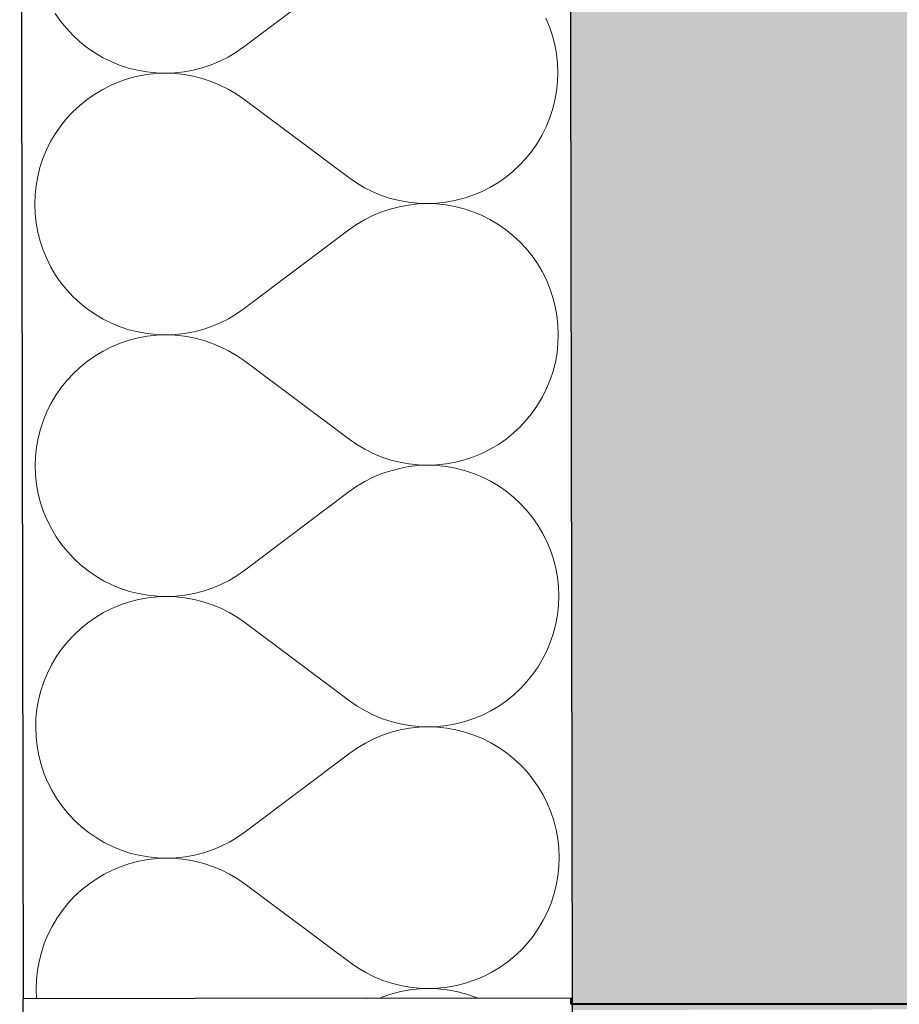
# Model space of a CAD drawing. Header units: millimetres. Extents: x -28761 to 4793, y -4271 to 20239.
# Tile 208 of 256: x -11147 to -10891, y 17538 to 17825. Entities that reach past the tile are written whole.
import ezdxf

# ---------------------------------------------------------------- set-up
doc = ezdxf.new("R2010")
doc.units = ezdxf.units.MM
doc.header["$MEASUREMENT"] = 0
doc.linetypes.add('Wipeout_Contour', pattern=[1000, 0, -1000])
for name, color, linetype in [('5._POHLED ZÁPADNÍ_1_Konstrukce - nenosné', 7, 'Continuous'), ('5._POHLED ZÁPADNÍ_1_Konstrukce - nosné', 7, 'Continuous'), ('5._POHLED ZÁPADNÍ_1_Nové_Konstrukce - nosné', 7, 'Continuous'), ('5._POHLED ZÁPADNÍ_1_Nové_Otvory – Okna', 7, 'Continuous'), ('5._POHLED ZÁPADNÍ_1_Nové_Výplně – Řezové', 7, 'Continuous'), ('5._POHLED ZÁPADNÍ_1_Výplně – Řezové', 7, 'Continuous')]:
    doc.layers.add(name, color=color, linetype=linetype)

# ---------------------------------------------------------------- blocks, each defined once
blk = doc.blocks.new('*X31', base_point=(-30186.65, -6515.26))
at = {"layer": '5._POHLED ZÁPADNÍ_1_Nové_Výplně – Řezové', "color": 21, "linetype": 'Continuous', "lineweight": 20, "true_color": 0xffaaaa}
for p, q in [((-11081.54, 17816.57), (-11051.11, 17839.48)), ((-11136.46, 17826.35), (-11134.9, 17824.12)), ((-11134.9, 17824.12), (-11133.19, 17822)), ((-10992.53, 17822.43), (-10993.57, 17824.94)), ((-10991.66, 17819.85), (-10992.53, 17822.43)), ((-11133.19, 17822), (-11131.33, 17820.02)), ((-11131.33, 17820.02), (-11129.34, 17818.17)), ((-10990.99, 17817.22), (-10991.66, 17819.85)), ((-11129.34, 17818.17), (-11127.22, 17816.46)), ((-11127.22, 17816.46), (-11124.98, 17814.92)), ((-11083.77, 17815.02), (-11081.54, 17816.57)), ((-10990.5, 17814.54), (-10990.99, 17817.22)), ((-11124.98, 17814.92), (-11122.64, 17813.53)), ((-11122.64, 17813.53), (-11120.2, 17812.32)), ((-11088.54, 17812.4), (-11086.11, 17813.62)), ((-11086.11, 17813.62), (-11083.77, 17815.02)), ((-10990.2, 17811.84), (-10990.5, 17814.54)), ((-11120.2, 17812.32), (-11117.69, 17811.29)), ((-11117.69, 17811.29), (-11115.1, 17810.43)), ((-11093.63, 17810.48), (-11091.05, 17811.35)), ((-11091.05, 17811.35), (-11088.54, 17812.4)), ((-10990.1, 17809.12), (-10990.2, 17811.84)), ((-11115.1, 17810.43), (-11112.46, 17809.77)), ((-11112.46, 17808.03), (-11115.1, 17807.36)), ((-11112.46, 17809.77), (-11109.79, 17809.29)), ((-11109.78, 17808.52), (-11112.46, 17808.03)), ((-11109.79, 17809.29), (-11107.08, 17809)), ((-11107.08, 17808.81), (-11109.78, 17808.52)), ((-11107.08, 17809), (-11104.36, 17808.91)), ((-11104.36, 17808.91), (-11107.08, 17808.81)), ((-11104.36, 17808.91), (-11101.64, 17809.02)), ((-11101.64, 17808.82), (-11104.36, 17808.91)), ((-11101.64, 17809.02), (-11098.94, 17809.32)), ((-11098.94, 17808.53), (-11101.64, 17808.82)), ((-11098.94, 17809.32), (-11096.26, 17809.81)), ((-11096.26, 17808.05), (-11098.94, 17808.53)), ((-11096.26, 17809.81), (-11093.63, 17810.48)), ((-11093.62, 17807.38), (-11096.26, 17808.05)), ((-10990.19, 17806.4), (-10990.1, 17809.12)), ((-11120.19, 17805.45), (-11122.62, 17804.23)), ((-11117.68, 17806.5), (-11120.19, 17805.45)), ((-11115.1, 17807.36), (-11117.68, 17806.5)), ((-11091.04, 17806.53), (-11093.62, 17807.38)), ((-11088.53, 17805.49), (-11091.04, 17806.53)), ((-11086.09, 17804.27), (-11088.53, 17805.49)), ((-10990.48, 17803.69), (-10990.19, 17806.4)), ((-11124.96, 17802.84), (-11127.19, 17801.28)), ((-11122.62, 17804.23), (-11124.96, 17802.84)), ((-11083.75, 17802.89), (-11086.09, 17804.27)), ((-11081.52, 17801.34), (-11083.75, 17802.89)), ((-10990.96, 17801.01), (-10990.48, 17803.69)), ((-11129.31, 17799.57), (-11131.29, 17797.72)), ((-11127.19, 17801.28), (-11129.31, 17799.57)), ((-11081.52, 17801.34), (-11051, 17778.53)), ((-10991.63, 17798.38), (-10990.96, 17801.01)), ((-11131.29, 17797.72), (-11133.15, 17795.72)), ((-10992.48, 17795.79), (-10991.63, 17798.38)), ((-11134.85, 17793.6), (-11136.4, 17791.37)), ((-11133.15, 17795.72), (-11134.85, 17793.6)), ((-10993.52, 17793.28), (-10992.48, 17795.79)), ((-11136.4, 17791.37), (-11137.78, 17789.02)), ((-10996.12, 17788.5), (-10994.73, 17790.84)), ((-10994.73, 17790.84), (-10993.52, 17793.28)), ((-11137.78, 17789.02), (-11139, 17786.59)), ((-10997.66, 17786.27), (-10996.12, 17788.5)), ((-11139, 17786.59), (-11140.03, 17784.07)), ((-10999.37, 17784.14), (-10997.66, 17786.27)), ((-11140.03, 17784.07), (-11140.89, 17781.49)), ((-11003.21, 17780.29), (-11001.22, 17782.15)), ((-11001.22, 17782.15), (-10999.37, 17784.14)), ((-11140.89, 17781.49), (-11141.56, 17778.85)), ((-11005.32, 17778.58), (-11003.21, 17780.29)), ((-11141.56, 17778.85), (-11142.04, 17776.18)), ((-11051, 17778.53), (-11048.76, 17776.98)), ((-11048.76, 17776.98), (-11046.42, 17775.6)), ((-11009.89, 17775.64), (-11007.56, 17777.03)), ((-11007.56, 17777.03), (-11005.32, 17778.58)), ((-11142.32, 17773.47), (-11142.41, 17770.75)), ((-11142.04, 17776.18), (-11142.32, 17773.47)), ((-11046.42, 17775.6), (-11043.99, 17774.38)), ((-11043.99, 17774.38), (-11041.47, 17773.34)), ((-11017.42, 17772.51), (-11014.84, 17773.37)), ((-11014.84, 17773.37), (-11012.33, 17774.42)), ((-11012.33, 17774.42), (-11009.89, 17775.64)), ((-11142.41, 17770.75), (-11142.31, 17768.03)), ((-11041.47, 17773.34), (-11038.89, 17772.49)), ((-11038.89, 17772.49), (-11036.25, 17771.82)), ((-11036.25, 17771.82), (-11033.58, 17771.34)), ((-11033.58, 17770.55), (-11036.25, 17770.06)), ((-11033.58, 17771.34), (-11030.87, 17771.05)), ((-11030.87, 17770.85), (-11033.58, 17770.55)), ((-11030.87, 17771.05), (-11028.15, 17770.95)), ((-11028.15, 17770.95), (-11030.87, 17770.85)), ((-11028.15, 17770.95), (-11025.43, 17771.05)), ((-11025.43, 17770.86), (-11028.15, 17770.95)), ((-11025.43, 17771.05), (-11022.73, 17771.35)), ((-11022.73, 17770.58), (-11025.43, 17770.86)), ((-11022.73, 17771.35), (-11020.05, 17771.83)), ((-11020.05, 17770.1), (-11022.73, 17770.58)), ((-11020.05, 17771.83), (-11017.42, 17772.51)), ((-11142.31, 17768.03), (-11142.02, 17765.33)), ((-11041.46, 17768.52), (-11043.98, 17767.47)), ((-11038.89, 17769.38), (-11041.46, 17768.52)), ((-11036.25, 17770.06), (-11038.89, 17769.38)), ((-11017.41, 17769.44), (-11020.05, 17770.1)), ((-11014.83, 17768.58), (-11017.41, 17769.44)), ((-11012.31, 17767.55), (-11014.83, 17768.58)), ((-11142.02, 17765.33), (-11141.53, 17762.65)), ((-11048.74, 17764.85), (-11050.97, 17763.29)), ((-11046.41, 17766.25), (-11048.74, 17764.85)), ((-11043.98, 17767.47), (-11046.41, 17766.25)), ((-11009.88, 17766.33), (-11012.31, 17767.55)), ((-11007.53, 17764.95), (-11009.88, 17766.33)), ((-11005.3, 17763.4), (-11007.53, 17764.95)), ((-11141.53, 17762.65), (-11140.85, 17760.02)), ((-11081.41, 17740.38), (-11050.97, 17763.29)), ((-11003.17, 17761.7), (-11005.3, 17763.4)), ((-11140.85, 17760.02), (-11139.99, 17757.44)), ((-11001.18, 17759.85), (-11003.17, 17761.7)), ((-10999.32, 17757.87), (-11001.18, 17759.85)), ((-11139.99, 17757.44), (-11138.94, 17754.93)), ((-10997.61, 17755.75), (-10999.32, 17757.87)), ((-11138.94, 17754.93), (-11137.72, 17752.5)), ((-10996.05, 17753.52), (-10997.61, 17755.75)), ((-10994.66, 17751.18), (-10996.05, 17753.52)), ((-11137.72, 17752.5), (-11136.32, 17750.16)), ((-10993.44, 17748.75), (-10994.66, 17751.18)), ((-11136.32, 17750.16), (-11134.77, 17747.93)), ((-11134.77, 17747.93), (-11133.06, 17745.81)), ((-10992.39, 17746.24), (-10993.44, 17748.75)), ((-11133.06, 17745.81), (-11131.2, 17743.83)), ((-10991.53, 17743.66), (-10992.39, 17746.24)), ((-11131.2, 17743.83), (-11129.2, 17741.98)), ((-11129.2, 17741.98), (-11127.08, 17740.27)), ((-10990.85, 17741.03), (-10991.53, 17743.66)), ((-11127.08, 17740.27), (-11124.84, 17738.73)), ((-11083.64, 17738.83), (-11081.41, 17740.38)), ((-10990.36, 17738.35), (-10990.85, 17741.03)), ((-11124.84, 17738.73), (-11122.5, 17737.34)), ((-11122.5, 17737.34), (-11120.07, 17736.13)), ((-11120.07, 17736.13), (-11117.55, 17735.1)), ((-11090.91, 17735.16), (-11088.4, 17736.21)), ((-11088.4, 17736.21), (-11085.97, 17737.43)), ((-11085.97, 17737.43), (-11083.64, 17738.83)), ((-10990.07, 17735.65), (-10990.36, 17738.35)), ((-11117.55, 17735.1), (-11114.97, 17734.24)), ((-11114.97, 17734.24), (-11112.33, 17733.58)), ((-11112.33, 17733.58), (-11109.65, 17733.1)), ((-11098.8, 17733.13), (-11096.13, 17733.61)), ((-11096.13, 17733.61), (-11093.49, 17734.29)), ((-11093.49, 17734.29), (-11090.91, 17735.16)), ((-10989.97, 17732.93), (-10990.07, 17735.65)), ((-11114.96, 17731.17), (-11117.54, 17730.3)), ((-11112.33, 17731.84), (-11114.96, 17731.17)), ((-11109.65, 17732.33), (-11112.33, 17731.84)), ((-11109.65, 17733.1), (-11106.95, 17732.81)), ((-11106.95, 17732.62), (-11109.65, 17732.33)), ((-11106.95, 17732.81), (-11104.23, 17732.72)), ((-11104.23, 17732.72), (-11106.95, 17732.62)), ((-11104.23, 17732.72), (-11101.51, 17732.83)), ((-11101.51, 17732.63), (-11104.23, 17732.72)), ((-11101.51, 17732.83), (-11098.8, 17733.13)), ((-11098.8, 17732.34), (-11101.51, 17732.63)), ((-11096.12, 17731.86), (-11098.8, 17732.34)), ((-11093.49, 17731.19), (-11096.12, 17731.86)), ((-11090.91, 17730.34), (-11093.49, 17731.19)), ((-10990.06, 17730.21), (-10989.97, 17732.93)), ((-11122.49, 17728.04), (-11124.82, 17726.65)), ((-11120.05, 17729.26), (-11122.49, 17728.04)), ((-11117.54, 17730.3), (-11120.05, 17729.26)), ((-11088.39, 17729.3), (-11090.91, 17730.34)), ((-11085.96, 17728.08), (-11088.39, 17729.3)), ((-11083.62, 17726.69), (-11085.96, 17728.08)), ((-10990.82, 17724.82), (-10990.34, 17727.5)), ((-10990.34, 17727.5), (-10990.06, 17730.21)), ((-11127.06, 17725.09), (-11129.17, 17723.38)), ((-11124.82, 17726.65), (-11127.06, 17725.09)), ((-11081.38, 17725.15), (-11083.62, 17726.69)), ((-11081.38, 17725.15), (-11050.86, 17702.34)), ((-10991.49, 17722.19), (-10990.82, 17724.82)), ((-11129.17, 17723.38), (-11131.16, 17721.53)), ((-10992.35, 17719.6), (-10991.49, 17722.19)), ((-11133.01, 17719.53), (-11134.71, 17717.41)), ((-11131.16, 17721.53), (-11133.01, 17719.53)), ((-10993.38, 17717.09), (-10992.35, 17719.6)), ((-11134.71, 17717.41), (-11136.26, 17715.18)), ((-10994.6, 17714.65), (-10993.38, 17717.09)), ((-11136.26, 17715.18), (-11137.65, 17712.83)), ((-10995.98, 17712.31), (-10994.6, 17714.65)), ((-11138.86, 17710.4), (-11139.9, 17707.88)), ((-11137.65, 17712.83), (-11138.86, 17710.4)), ((-10997.53, 17710.08), (-10995.98, 17712.31)), ((-11139.9, 17707.88), (-11140.75, 17705.3)), ((-11001.08, 17705.96), (-10999.23, 17707.95)), ((-10999.23, 17707.95), (-10997.53, 17710.08)), ((-11140.75, 17705.3), (-11141.42, 17702.66)), ((-11003.07, 17704.1), (-11001.08, 17705.96)), ((-11141.42, 17702.66), (-11141.9, 17699.99)), ((-11050.86, 17702.34), (-11048.63, 17700.79)), ((-11007.42, 17700.84), (-11005.19, 17702.39)), ((-11005.19, 17702.39), (-11003.07, 17704.1)), ((-11141.9, 17699.99), (-11142.19, 17697.28)), ((-11048.63, 17700.79), (-11046.29, 17699.41)), ((-11046.29, 17699.41), (-11043.85, 17698.19)), ((-11012.19, 17698.23), (-11009.76, 17699.45)), ((-11009.76, 17699.45), (-11007.42, 17700.84)), ((-11142.19, 17697.28), (-11142.28, 17694.56)), ((-11043.85, 17698.19), (-11041.34, 17697.15)), ((-11041.34, 17697.15), (-11038.76, 17696.3)), ((-11038.76, 17696.3), (-11036.12, 17695.63)), ((-11019.92, 17695.64), (-11017.28, 17696.32)), ((-11017.28, 17696.32), (-11014.7, 17697.18)), ((-11014.7, 17697.18), (-11012.19, 17698.23)), ((-11142.28, 17694.56), (-11142.18, 17691.84)), ((-11038.75, 17693.19), (-11041.33, 17692.33)), ((-11036.12, 17693.87), (-11038.75, 17693.19)), ((-11036.12, 17695.63), (-11033.44, 17695.15)), ((-11033.44, 17694.36), (-11036.12, 17693.87)), ((-11033.44, 17695.15), (-11030.74, 17694.86)), ((-11030.74, 17694.66), (-11033.44, 17694.36)), ((-11030.74, 17694.86), (-11028.02, 17694.76)), ((-11028.02, 17694.76), (-11030.74, 17694.66)), ((-11028.02, 17694.76), (-11025.3, 17694.86)), ((-11025.3, 17694.67), (-11028.02, 17694.76)), ((-11025.3, 17694.86), (-11022.59, 17695.16)), ((-11022.59, 17694.39), (-11025.3, 17694.67)), ((-11022.59, 17695.16), (-11019.92, 17695.64)), ((-11019.91, 17693.91), (-11022.59, 17694.39)), ((-11017.28, 17693.25), (-11019.91, 17693.91)), ((-11014.69, 17692.39), (-11017.28, 17693.25)), ((-11142.18, 17691.84), (-11141.88, 17689.14)), ((-11043.84, 17691.28), (-11046.27, 17690.06)), ((-11041.33, 17692.33), (-11043.84, 17691.28)), ((-11012.18, 17691.36), (-11014.69, 17692.39)), ((-11009.74, 17690.14), (-11012.18, 17691.36)), ((-11141.88, 17689.14), (-11141.39, 17686.46)), ((-11048.61, 17688.66), (-11050.84, 17687.1)), ((-11046.27, 17690.06), (-11048.61, 17688.66)), ((-11007.4, 17688.76), (-11009.74, 17690.14)), ((-11005.16, 17687.21), (-11007.4, 17688.76)), ((-11141.39, 17686.46), (-11140.72, 17683.83)), ((-11081.27, 17664.19), (-11050.84, 17687.1)), ((-11003.04, 17685.51), (-11005.16, 17687.21)), ((-11001.04, 17683.66), (-11003.04, 17685.51)), ((-11140.72, 17683.83), (-11139.85, 17681.25)), ((-10999.19, 17681.68), (-11001.04, 17683.66)), ((-10997.48, 17679.56), (-10999.19, 17681.68)), ((-11139.85, 17681.25), (-11138.81, 17678.74)), ((-11138.81, 17678.74), (-11137.58, 17676.31)), ((-10995.92, 17677.33), (-10997.48, 17679.56)), ((-11137.58, 17676.31), (-11136.19, 17673.97)), ((-10994.53, 17674.99), (-10995.92, 17677.33)), ((-11136.19, 17673.97), (-11134.63, 17671.74)), ((-10993.3, 17672.56), (-10994.53, 17674.99)), ((-11134.63, 17671.74), (-11132.92, 17669.62)), ((-10992.26, 17670.05), (-10993.3, 17672.56)), ((-11132.92, 17669.62), (-11131.06, 17667.63)), ((-11131.06, 17667.63), (-11129.07, 17665.79)), ((-10991.39, 17667.47), (-10992.26, 17670.05)), ((-10990.72, 17664.84), (-10991.39, 17667.47)), ((-11129.07, 17665.79), (-11126.95, 17664.08)), ((-10990.23, 17662.16), (-10990.72, 17664.84)), ((-11126.95, 17664.08), (-11124.71, 17662.54)), ((-11124.71, 17662.54), (-11122.37, 17661.15)), ((-11085.84, 17661.24), (-11083.5, 17662.64)), ((-11083.5, 17662.64), (-11081.27, 17664.19)), ((-10989.93, 17659.45), (-10990.23, 17662.16)), ((-11122.37, 17661.15), (-11119.93, 17659.94)), ((-11119.93, 17659.94), (-11117.42, 17658.91)), ((-11117.42, 17658.91), (-11114.83, 17658.05)), ((-11093.36, 17658.1), (-11090.78, 17658.97)), ((-11090.78, 17658.97), (-11088.27, 17660.02)), ((-11088.27, 17660.02), (-11085.84, 17661.24)), ((-10989.83, 17656.74), (-10989.93, 17659.45)), ((-11114.83, 17658.05), (-11112.19, 17657.39)), ((-11112.19, 17657.39), (-11109.52, 17656.91)), ((-11109.51, 17656.14), (-11112.19, 17655.65)), ((-11109.52, 17656.91), (-11106.81, 17656.62)), ((-11106.81, 17656.43), (-11109.51, 17656.14)), ((-11106.81, 17656.62), (-11104.09, 17656.53)), ((-11104.09, 17656.53), (-11106.81, 17656.43)), ((-11104.09, 17656.53), (-11101.37, 17656.64)), ((-11101.37, 17656.44), (-11104.09, 17656.53)), ((-11101.37, 17656.64), (-11098.67, 17656.93)), ((-11098.67, 17656.15), (-11101.37, 17656.44)), ((-11098.67, 17656.93), (-11095.99, 17657.42)), ((-11095.99, 17655.67), (-11098.67, 17656.15)), ((-11095.99, 17657.42), (-11093.36, 17658.1)), ((-10989.92, 17654.02), (-10989.83, 17656.74)), ((-11119.92, 17653.07), (-11122.35, 17651.85)), ((-11117.41, 17654.11), (-11119.92, 17653.07)), ((-11114.83, 17654.98), (-11117.41, 17654.11)), ((-11112.19, 17655.65), (-11114.83, 17654.98)), ((-11093.35, 17655), (-11095.99, 17655.67)), ((-11090.77, 17654.14), (-11093.35, 17655)), ((-11088.26, 17653.11), (-11090.77, 17654.14)), ((-11085.82, 17651.89), (-11088.26, 17653.11)), ((-10990.21, 17651.31), (-10989.92, 17654.02)), ((-11124.69, 17650.46), (-11126.92, 17648.9)), ((-11122.35, 17651.85), (-11124.69, 17650.46)), ((-11083.48, 17650.5), (-11085.82, 17651.89)), ((-11081.25, 17648.95), (-11083.48, 17650.5)), ((-10990.69, 17648.63), (-10990.21, 17651.31)), ((-11126.92, 17648.9), (-11129.04, 17647.19)), ((-11081.25, 17648.95), (-11050.73, 17626.15)), ((-10991.36, 17646), (-10990.69, 17648.63)), ((-11131.02, 17645.34), (-11132.88, 17643.34)), ((-11129.04, 17647.19), (-11131.02, 17645.34)), ((-10992.21, 17643.41), (-10991.36, 17646)), ((-11132.88, 17643.34), (-11134.58, 17641.22)), ((-10993.25, 17640.9), (-10992.21, 17643.41)), ((-11136.13, 17638.98), (-11137.51, 17636.64)), ((-11134.58, 17641.22), (-11136.13, 17638.98)), ((-10994.46, 17638.46), (-10993.25, 17640.9)), ((-11137.51, 17636.64), (-11138.73, 17634.21)), ((-10997.39, 17633.89), (-10995.85, 17636.12)), ((-10995.85, 17636.12), (-10994.46, 17638.46)), ((-11138.73, 17634.21), (-11139.76, 17631.69)), ((-10999.1, 17631.76), (-10997.39, 17633.89)), ((-11139.76, 17631.69), (-11140.62, 17629.11)), ((-11000.95, 17629.77), (-10999.1, 17631.76)), ((-11140.62, 17629.11), (-11141.29, 17626.47)), ((-11005.05, 17626.2), (-11002.94, 17627.91)), ((-11002.94, 17627.91), (-11000.95, 17629.77)), ((-11141.29, 17626.47), (-11141.77, 17623.8)), ((-11050.73, 17626.15), (-11048.49, 17624.6)), ((-11048.49, 17624.6), (-11046.15, 17623.22)), ((-11009.62, 17623.26), (-11007.29, 17624.65)), ((-11007.29, 17624.65), (-11005.05, 17626.2)), ((-11141.77, 17623.8), (-11142.05, 17621.09)), ((-11046.15, 17623.22), (-11043.72, 17622)), ((-11043.72, 17622), (-11041.2, 17620.96)), ((-11014.57, 17620.99), (-11012.05, 17622.04)), ((-11012.05, 17622.04), (-11009.62, 17623.26)), ((-11142.05, 17621.09), (-11142.14, 17618.37)), ((-11041.2, 17620.96), (-11038.62, 17620.11)), ((-11038.62, 17620.11), (-11035.98, 17619.44)), ((-11035.98, 17619.44), (-11033.31, 17618.96)), ((-11033.31, 17618.96), (-11030.6, 17618.67)), ((-11030.6, 17618.67), (-11027.88, 17618.57)), ((-11027.88, 17618.57), (-11030.6, 17618.47)), ((-11027.88, 17618.57), (-11025.16, 17618.67)), ((-11025.16, 17618.48), (-11027.88, 17618.57)), ((-11025.16, 17618.67), (-11022.46, 17618.97)), ((-11022.46, 17618.97), (-11019.78, 17619.45)), ((-11019.78, 17619.45), (-11017.15, 17620.13)), ((-11017.15, 17620.13), (-11014.57, 17620.99)), ((-11142.14, 17618.37), (-11142.04, 17615.65)), ((-11041.19, 17616.14), (-11043.71, 17615.09)), ((-11038.62, 17617), (-11041.19, 17616.14)), ((-11035.98, 17617.68), (-11038.62, 17617)), ((-11033.31, 17618.17), (-11035.98, 17617.68)), ((-11030.6, 17618.47), (-11033.31, 17618.17)), ((-11022.46, 17618.2), (-11025.16, 17618.48)), ((-11019.78, 17617.72), (-11022.46, 17618.2)), ((-11017.14, 17617.05), (-11019.78, 17617.72)), ((-11014.56, 17616.2), (-11017.14, 17617.05)), ((-11012.04, 17615.17), (-11014.56, 17616.2)), ((-11142.04, 17615.65), (-11141.75, 17612.95)), ((-11141.75, 17612.95), (-11141.26, 17610.27)), ((-11046.14, 17613.87), (-11048.47, 17612.47)), ((-11043.71, 17615.09), (-11046.14, 17613.87)), ((-11009.61, 17613.95), (-11012.04, 17615.17)), ((-11007.26, 17612.57), (-11009.61, 17613.95)), ((-11141.26, 17610.27), (-11140.58, 17607.64)), ((-11081.14, 17588), (-11050.7, 17610.91)), ((-11048.47, 17612.47), (-11050.7, 17610.91)), ((-11005.03, 17611.02), (-11007.26, 17612.57)), ((-11002.9, 17609.32), (-11005.03, 17611.02)), ((-11140.58, 17607.64), (-11139.72, 17605.06)), ((-11000.91, 17607.47), (-11002.9, 17609.32)), ((-10999.05, 17605.48), (-11000.91, 17607.47)), ((-11139.72, 17605.06), (-11138.67, 17602.55)), ((-10997.34, 17603.37), (-10999.05, 17605.48)), ((-11138.67, 17602.55), (-11137.45, 17600.12)), ((-10995.78, 17601.14), (-10997.34, 17603.37)), ((-11137.45, 17600.12), (-11136.05, 17597.78)), ((-10994.39, 17598.8), (-10995.78, 17601.14)), ((-10993.17, 17596.37), (-10994.39, 17598.8)), ((-11136.05, 17597.78), (-11134.5, 17595.55)), ((-10992.12, 17593.86), (-10993.17, 17596.37)), ((-11134.5, 17595.55), (-11132.79, 17593.43)), ((-11132.79, 17593.43), (-11130.93, 17591.44)), ((-10991.26, 17591.28), (-10992.12, 17593.86)), ((-11130.93, 17591.44), (-11128.93, 17589.59)), ((-10990.58, 17588.65), (-10991.26, 17591.28)), ((-11128.93, 17589.59), (-11126.81, 17587.89)), ((-11126.81, 17587.89), (-11124.57, 17586.35)), ((-11083.37, 17586.45), (-11081.14, 17588)), ((-10990.09, 17585.97), (-10990.58, 17588.65)), ((-11124.57, 17586.35), (-11122.23, 17584.96)), ((-11122.23, 17584.96), (-11119.8, 17583.75)), ((-11088.13, 17583.83), (-11085.7, 17585.05)), ((-11085.7, 17585.05), (-11083.37, 17586.45)), ((-10989.8, 17583.26), (-10990.09, 17585.97)), ((-11119.8, 17583.75), (-11117.28, 17582.71)), ((-11117.28, 17582.71), (-11114.7, 17581.86)), ((-11114.7, 17581.86), (-11112.06, 17581.19)), ((-11095.86, 17581.23), (-11093.22, 17581.91)), ((-11093.22, 17581.91), (-11090.64, 17582.78)), ((-11090.64, 17582.78), (-11088.13, 17583.83)), ((-10989.7, 17580.55), (-10989.8, 17583.26)), ((-11114.69, 17578.79), (-11117.27, 17577.92)), ((-11112.06, 17579.46), (-11114.69, 17578.79)), ((-11112.06, 17581.19), (-11109.38, 17580.72)), ((-11109.38, 17579.95), (-11112.06, 17579.46)), ((-11109.38, 17580.72), (-11106.68, 17580.43)), ((-11106.68, 17580.24), (-11109.38, 17579.95)), ((-11106.68, 17580.43), (-11103.96, 17580.34)), ((-11103.96, 17580.34), (-11106.68, 17580.24)), ((-11103.96, 17580.34), (-11101.24, 17580.45)), ((-11101.24, 17580.25), (-11103.96, 17580.34)), ((-11101.24, 17580.45), (-11098.53, 17580.74)), ((-11098.53, 17579.96), (-11101.24, 17580.25)), ((-11098.53, 17580.74), (-11095.86, 17581.23)), ((-11095.85, 17579.48), (-11098.53, 17579.96)), ((-11093.22, 17578.81), (-11095.85, 17579.48)), ((-11090.64, 17577.95), (-11093.22, 17578.81)), ((-10989.79, 17577.83), (-10989.7, 17580.55)), ((-11122.22, 17575.66), (-11124.55, 17574.27)), ((-11119.78, 17576.88), (-11122.22, 17575.66)), ((-11117.27, 17577.92), (-11119.78, 17576.88)), ((-11088.12, 17576.92), (-11090.64, 17577.95)), ((-11085.69, 17575.7), (-11088.12, 17576.92)), ((-11083.35, 17574.31), (-11085.69, 17575.7)), ((-10990.07, 17575.12), (-10989.79, 17577.83)), ((-11126.79, 17572.71), (-11128.9, 17571)), ((-11124.55, 17574.27), (-11126.79, 17572.71)), ((-11081.11, 17572.76), (-11083.35, 17574.31)), ((-11081.11, 17572.76), (-11050.59, 17549.96)), ((-10990.55, 17572.44), (-10990.07, 17575.12)), ((-11128.9, 17571), (-11130.89, 17569.15)), ((-10992.08, 17567.22), (-10991.22, 17569.81)), ((-10991.22, 17569.81), (-10990.55, 17572.44)), ((-11132.74, 17567.15), (-11134.44, 17565.03)), ((-11130.89, 17569.15), (-11132.74, 17567.15)), ((-10993.11, 17564.71), (-10992.08, 17567.22)), ((-11134.44, 17565.03), (-11135.99, 17562.79)), ((-10994.33, 17562.27), (-10993.11, 17564.71)), ((-11135.99, 17562.79), (-11137.38, 17560.45)), ((-10995.71, 17559.93), (-10994.33, 17562.27)), ((-11137.38, 17560.45), (-11138.59, 17558.02)), ((-10997.26, 17557.69), (-10995.71, 17559.93)), ((-11139.63, 17555.5), (-11140.48, 17552.92)), ((-11138.59, 17558.02), (-11139.63, 17555.5)), ((-11000.81, 17553.58), (-10998.96, 17555.57)), ((-10998.96, 17555.57), (-10997.26, 17557.69)), ((-11140.48, 17552.92), (-11141.15, 17550.28)), ((-11002.8, 17551.72), (-11000.81, 17553.58)), ((-11141.15, 17550.28), (-11141.63, 17547.6)), ((-11050.59, 17549.96), (-11048.36, 17548.41)), ((-11007.15, 17548.46), (-11004.92, 17550.01)), ((-11004.92, 17550.01), (-11002.8, 17551.72)), ((-11141.63, 17547.6), (-11141.92, 17544.9)), ((-11048.36, 17548.41), (-11046.02, 17547.03)), ((-11046.02, 17547.03), (-11043.58, 17545.81)), ((-11011.92, 17545.85), (-11009.49, 17547.07)), ((-11009.49, 17547.07), (-11007.15, 17548.46)), ((-11141.92, 17544.9), (-11142.01, 17542.18)), ((-11043.58, 17545.81), (-11041.07, 17544.77)), ((-11041.07, 17544.77), (-11038.49, 17543.92)), ((-11017.01, 17543.94), (-11014.43, 17544.8)), ((-11014.43, 17544.8), (-11011.92, 17545.85)), ((-11142.01, 17542.18), (-11141.91, 17539.46)), ((-11038.49, 17543.92), (-11035.85, 17543.25)), ((-11035.85, 17541.49), (-11038.48, 17540.81)), ((-11035.85, 17543.25), (-11033.17, 17542.76)), ((-11033.17, 17541.98), (-11035.85, 17541.49)), ((-11033.17, 17542.76), (-11030.47, 17542.48)), ((-11030.47, 17542.28), (-11033.17, 17541.98)), ((-11030.47, 17542.48), (-11027.75, 17542.38)), ((-11027.75, 17542.38), (-11030.47, 17542.28)), ((-11027.75, 17542.38), (-11025.03, 17542.48)), ((-11025.03, 17542.29), (-11027.75, 17542.38)), ((-11025.03, 17542.48), (-11022.32, 17542.78)), ((-11022.32, 17542.01), (-11025.03, 17542.29)), ((-11022.32, 17542.78), (-11019.65, 17543.26)), ((-11019.64, 17541.53), (-11022.32, 17542.01)), ((-11019.65, 17543.26), (-11017.01, 17543.94)), ((-11017.01, 17540.86), (-11019.64, 17541.53)), ((-11141.91, 17539.46), (-11141.91, 17539.45)), ((-11041.06, 17539.95), (-11041.82, 17539.63)), ((-11038.48, 17540.81), (-11041.06, 17539.95)), ((-11014.42, 17540.01), (-11017.01, 17540.86)), ((-11013.62, 17539.68), (-11014.42, 17540.01))]:
    blk.add_line(p, q, dxfattribs=at)

msp = doc.modelspace()

# ---------------------------------------------------------------- hatches: boundary and pattern name
at = {"layer": '5._POHLED ZÁPADNÍ_1_Nové_Výplně – Řezové', "linetype": 'Continuous', "lineweight": 0, "true_color": 0xf2b2b2}
msp.add_hatch(color=9, dxfattribs=at).paths.add_polyline_path([(-10986.18, 17537.8), (-10986.17, 17536.13), (-10536.17, 17536.95), (-10536.18, 17538.63)])
at = {"layer": '5._POHLED ZÁPADNÍ_1_Výplně – Řezové', "linetype": 'Continuous', "lineweight": 13}
msp.add_hatch(color=254, dxfattribs=at).paths.add_polyline_path([(-10987.69, 18363.13), (-10986.18, 17537.8), (-10536.18, 17538.63), (-10537.62, 18327.69)])

# ---------------------------------------------------------------- linework, layer by layer
at = {"layer": '5._POHLED ZÁPADNÍ_1_Konstrukce - nosné', "color": 7, "linetype": 'Continuous', "lineweight": 50}
msp.add_line((-10986.18, 17537.8), (-10886.18, 17537.98), dxfattribs=at)
at = {"layer": '5._POHLED ZÁPADNÍ_1_Konstrukce - nosné', "color": 7, "linetype": 'Continuous', "lineweight": 50, "flags": 128}
msp.add_lwpolyline([(-10987.69, 18363.13), (-10986.18, 17537.8)], dxfattribs=at)

# ---------------------------------------------------------------- next in the draw order: wipeouts: each hides what was drawn before it
at = {"color": 254, "linetype": 'Wipeout_Contour', "lineweight": 0, "ltscale": 104613.752739}
msp.add_wipeout([(-11146.79, 18093.01), (-11145.81, 17539.44), (-11045.81, 17539.62), (-10985.81, 17539.73), (-10986.77, 18081.42)], dxfattribs=at).dxf.layer = '5._POHLED ZÁPADNÍ_1_Nové_Výplně – Řezové'

# ---------------------------------------------------------------- next in the draw order: linework, layer by layer
at = {"layer": '5._POHLED ZÁPADNÍ_1_Nové_Konstrukce - nosné', "color": 1, "linetype": 'Continuous', "lineweight": 25}
for q in [(-11145.81, 17539.44), (-10985.81, 17539.73)]:
    msp.add_line((-11045.81, 17539.62), q, dxfattribs=at)
at = {"layer": '5._POHLED ZÁPADNÍ_1_Nové_Konstrukce - nosné', "color": 1, "linetype": 'Continuous', "lineweight": 25, "flags": 128}
for points in [[(-10985.81, 17539.73), (-10988.07, 18814.56)], [(-11146.79, 18093.01), (-11145.81, 17539.44)]]:
    msp.add_lwpolyline(points, dxfattribs=at)
at = {"layer": '5._POHLED ZÁPADNÍ_1_Nové_Otvory – Okna', "color": 1, "linetype": 'Continuous', "lineweight": 25}
for p, q in [((-11045.81, 17539.62), (-11145.81, 17539.44)), ((-11144.75, 16939.45), (-11145.81, 17539.44)), ((-11045.81, 17539.62), (-10985.81, 17539.73)), ((-10984.75, 16939.73), (-10985.81, 17539.73))]:
    msp.add_line(p, q, dxfattribs=at)

# ---------------------------------------------------------------- next in the draw order: block references
at = {"layer": '5._POHLED ZÁPADNÍ_1_Konstrukce - nenosné', "color": 9, "linetype": 'Continuous', "lineweight": 13}
msp.add_blockref('*X31', (-30186.65, -6515.26), dxfattribs=at)

doc.saveas('drawing.dxf')
